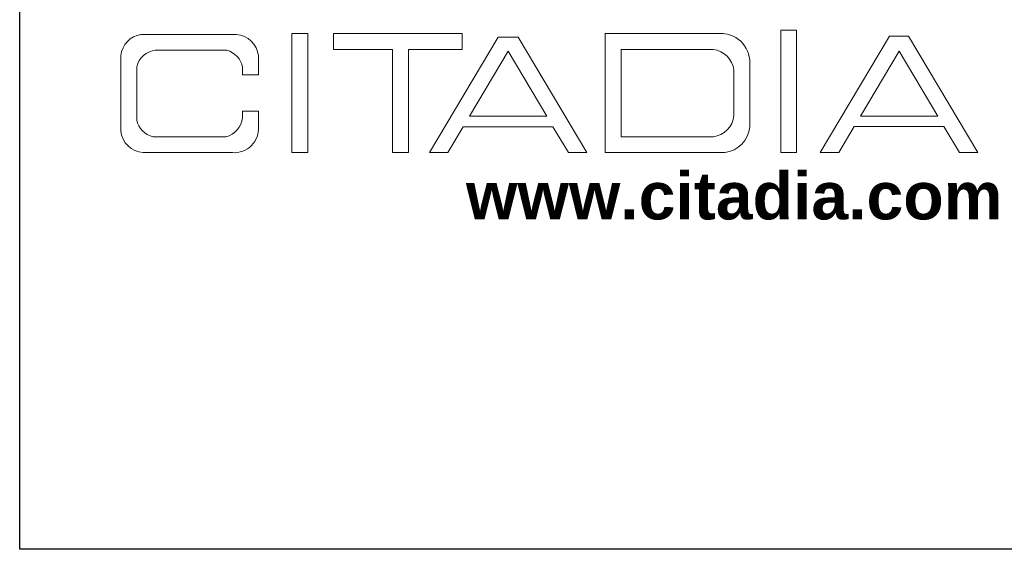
# Model space of a CAD drawing. Header units: metres. Extents: x 578835 to 593571, y 248557 to 255108.
# Tile 1 of 251: x 578835 to 579251, y 248557 to 248781. Entities that reach past the tile are written whole.
import ezdxf

# ---------------------------------------------------------------- set-up
doc = ezdxf.new("R2010")
doc.units = ezdxf.units.M
for name, color, linetype in [('logo citadia', 7, 'Continuous'), ('présentation - une seule planche', 7, 'Continuous'), ('présentation_Légende une seule planche', 1, 'Continuous')]:
    doc.layers.add(name, color=color, linetype=linetype)
doc.styles.get("Standard").update_dxf_attribs({"font": 'arialbd_0.ttf', "height": 50})

# ---------------------------------------------------------------- blocks, each defined once
blk = doc.blocks.new('logo-citadia')
at = {"layer": 'logo citadia', "color": 7, "linetype": 'Continuous', "lineweight": 5}
for points in [[(124.36, 179.52), (142.28, 179.52)], [(152.71, 157.33), (152.71, 179.68), (155.69, 179.68), (155.69, 157.33)], [(160.5, 179.68), (184.69, 179.68)], [(160.5, 179.68), (160.5, 176.7)], [(184.69, 179.68), (184.69, 176.7)], [(211.52, 157.33), (211.52, 179.68)], [(211.52, 179.68), (233.65, 179.68)], [(244.49, 157.33), (244.49, 180.34), (247.47, 180.34), (247.47, 157.33)], [(178.52, 157.33), (191.41, 179.02)], [(191.41, 179.02), (195.19, 179.02)], [(208.08, 157.33), (195.19, 179.02)], [(251.92, 157.33), (264.92, 179.19)], [(264.92, 179.19), (268.51, 179.19)], [(281.51, 157.33), (268.51, 179.19)], [(140.49, 176.54), (127.06, 176.54)], [(171.6, 176.7), (160.5, 176.7)], [(171.6, 157.33), (171.6, 176.7)], [(174.58, 176.7), (174.58, 157.33)], [(184.69, 176.7), (174.58, 176.7)], [(193.3, 176.36), (186.05, 164.16)], [(193.3, 176.36), (200.55, 164.16)], [(231.83, 176.7), (214.51, 176.7)], [(214.51, 176.7), (214.51, 160.31)], [(266.71, 176.37), (259.46, 164.18)], [(266.71, 176.37), (273.96, 164.18)], [(120.57, 161.42), (120.57, 175.59)], [(146.42, 175.52), (146.42, 171.9)], [(238.69, 174.33), (238.69, 162.17)], [(123.56, 173.45), (123.56, 163.44)], [(143.43, 171.9), (143.43, 173.35)], [(235.71, 164.28), (235.71, 172.82)], [(143.43, 171.9), (146.42, 171.9)], [(146.42, 165.11), (143.43, 165.11)], [(143.43, 163.87), (143.43, 165.11)], [(146.42, 165.11), (146.42, 162.19)], [(186.05, 164.16), (200.55, 164.16)], [(259.46, 164.18), (273.96, 164.18)], [(184.88, 162.2), (181.99, 157.33)], [(201.72, 162.2), (184.88, 162.2)], [(201.72, 162.2), (204.61, 157.33)], [(258.29, 162.21), (255.39, 157.33)], [(275.13, 162.21), (258.29, 162.21)], [(275.13, 162.21), (278.04, 157.33)], [(126.62, 160.31), (140.31, 160.31)], [(214.51, 160.31), (231.79, 160.31)], [(124.79, 157.33), (141.54, 157.33)], [(152.71, 157.33), (155.69, 157.33)], [(171.6, 157.33), (174.58, 157.33)], [(178.52, 157.33), (181.99, 157.33)], [(204.61, 157.33), (208.08, 157.33)], [(233.98, 157.33), (211.52, 157.33)], [(211.52, 157.33), (233.98, 157.33)], [(244.49, 157.33), (247.47, 157.33)], [(251.92, 157.33), (255.39, 157.33)], [(278.04, 157.33), (281.51, 157.33)]]:
    blk.add_lwpolyline(points, dxfattribs=at)
for centre, radius, start, end in [((125.08, 175.03), 4.54, 99.1172, 172.9753), ((141.91, 174.99), 4.54, 6.7326, 85.2487), ((233.24, 174.25), 5.45, 359.1439, 94.3063), ((127.52, 172.48), 4.09, 96.5829, 166.1935), ((139.42, 172.59), 4.09, 10.6836, 74.8338), ((231.21, 172.2), 4.54, 7.7999, 82.0984), ((127.55, 164.29), 4.09, 191.9965, 256.8068), ((139.37, 164.29), 4.09, 283.3297, 354.1772), ((231.2, 164.81), 4.54, 277.4919, 353.2123), ((125.09, 161.86), 4.54, 185.5166, 266.2047), ((141.89, 161.86), 4.54, 265.6578, 4.2377), ((233.27, 162.73), 5.45, 277.448, 354.07)]:
    blk.add_arc(centre, radius, start, end, dxfattribs=at)

msp = doc.modelspace()

# ---------------------------------------------------------------- linework, layer by layer
at = {"layer": 'présentation - une seule planche', "linetype": 'ByBlock', "ltscale": 80, "flags": 128}
msp.add_lwpolyline([(578834.69, 250731.23), (580357.05, 250731.23), (580357.05, 248557.18), (578834.69, 248557.18)], close=True, dxfattribs=at)

# ---------------------------------------------------------------- block references
at = {"layer": 'présentation_Légende une seule planche', "xscale": 2.25, "yscale": 2.25, "zscale": 2.25}
msp.add_blockref('logo-citadia', (578606.13, 248370.68), dxfattribs=at)

# ---------------------------------------------------------------- texts
at = {"layer": 'présentation_Légende une seule planche', "color": 7, "insert": (579023.26, 248716.47), "char_height": 20, "width": 254.4, "attachment_point": 1}
msp.add_mtext('www.citadia.com', dxfattribs=at)

doc.saveas('drawing.dxf')
